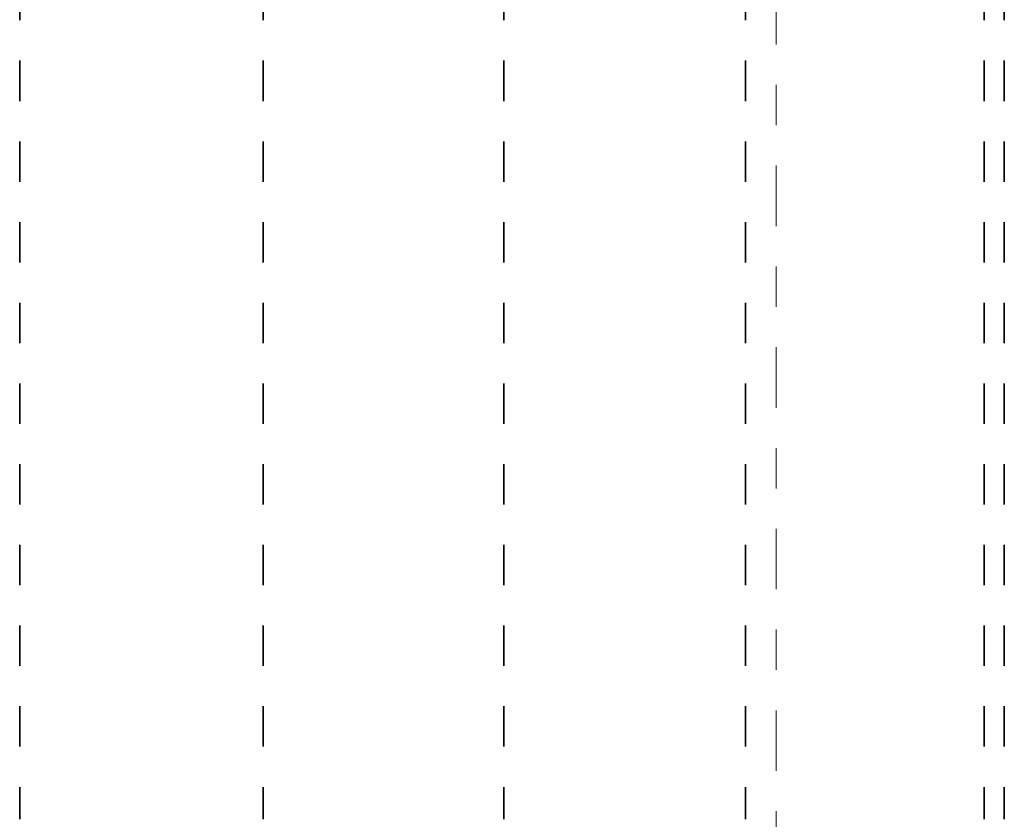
# Model space of a CAD drawing. Header units: metres. Extents: x -3.6 to 84.5, y -11 to 16.8.
# Tile 37 of 124: x 8.6 to 11.1, y 0.7 to 2.7. Entities that reach past the tile are written whole.
import ezdxf

# ---------------------------------------------------------------- set-up
doc = ezdxf.new("R2010")
doc.units = ezdxf.units.M
doc.header["$MEASUREMENT"] = 0
doc.linetypes.add('Achse', pattern=[0.2, 0.1, -0.05, 0, -0.05])
doc.linetypes.add('Schnittlinie', pattern=[0.3, 0.15, -0.075, 0, -0.075])
doc.layers.add('155 - Bemaßung_ Beschriftung.Ausbau - Deckenelemente', color=7, linetype='Continuous')
doc.layers.add('201a - Marker.Schnitt - optisch Grundriss', color=7, linetype='Continuous')

msp = doc.modelspace()

# ---------------------------------------------------------------- linework, layer by layer
at = {"layer": '155 - Bemaßung_ Beschriftung.Ausbau - Deckenelemente', "color": 7, "linetype": 'Achse', "lineweight": 35}
for p, q in [((8.613, 5.19), (8.613, 0.71)), ((9.216, 5.19), (9.216, 0.71)), ((9.813, 5.19), (9.813, 0.71)), ((10.412, 5.19), (10.412, 0.71)), ((11.003, 5.19), (11.003, 0.71)), ((11.053, 5.19), (11.053, 0.71))]:
    msp.add_line(p, q, dxfattribs=at)
at = {"layer": '201a - Marker.Schnitt - optisch Grundriss', "color": 7, "linetype": 'Schnittlinie', "lineweight": 13}
msp.add_line((10.488, 14.48), (10.488, -0.78), dxfattribs=at)

doc.saveas('drawing.dxf')
